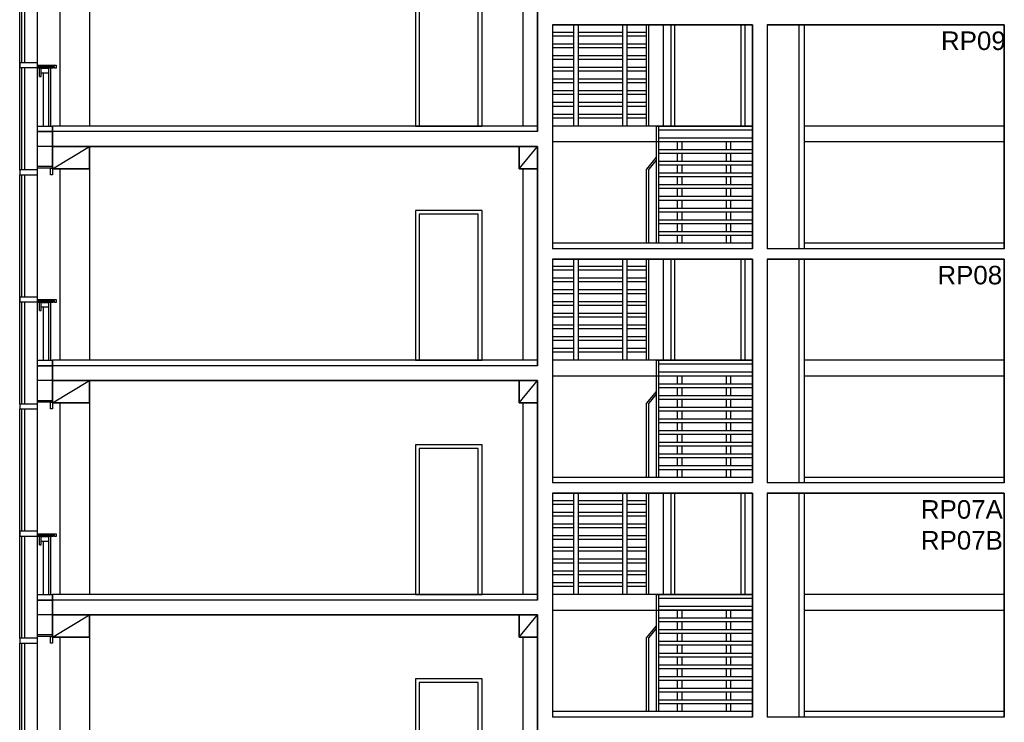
# Model space of a CAD drawing. Header units: millimetres. Extents: x 171 to 266814, y 44 to 350448.
# Tile 64 of 105: x 7833 to 21124, y 59603 to 69083. Entities that reach past the tile are written whole.
import ezdxf

# ---------------------------------------------------------------- set-up
doc = ezdxf.new("R2010")
doc.units = ezdxf.units.MM
doc.header["$LTSCALE"] = 100
doc.linetypes.add('ČÁRKOVANÁ', pattern=[19.05, 12.7, -6.35])
doc.layers.add('DVERE', color=7, linetype='Continuous', true_color=0xf00000)
for name, color, linetype in [('Elektro přívod', 1, 'Continuous'), ('NOVA', 240, 'Continuous'), ('TENKA', 253, 'Continuous'), ('TLUSTA', 2, 'Continuous'), ('ŽB', 3, 'Continuous')]:
    doc.layers.add(name, color=color, linetype=linetype)
doc.styles.get("Standard").update_dxf_attribs({"font": 'arial.ttf'})

# ---------------------------------------------------------------- blocks, each defined once
blk = doc.blocks.new('FASADA REZ BLOK 2')
at = {"layer": 'NOVA', "color": 0}
for p, q in [((-175, 670), (-175, 780)), ((-175, 670), (-150, 670)), ((-150, 670), (-150, 715))]:
    blk.add_line(p, q, dxfattribs=at)
for points in [[(-441, 2503), (-200, 2503), (-200, 2568), (-441, 2568)], [(0, 2593), (-200, 2593), (-200, 2618), (0, 2618)], [(0, 2503), (-25, 2503), (-25, 2593), (0, 2593)], [(-441, 788), (-200, 788), (-200, 853), (-441, 853)], [(-200, 820), (50, 820), (50, 780), (30, 780), (30, 800), (-200, 800)], [(-190, 800), (10, 800), (10, 780), (-190, 780)], [(-150, 780), (-50, 780), (-50, 715), (-150, 715)], [(0, -75), (-200, -75), (-200, 0), (0, 0)], [(0, -275), (-200, -275), (-200, -75), (0, -75)]]:
    blk.add_lwpolyline(points, close=True, dxfattribs=at)
for points in [[(-441, -593), (-441, 2503)], [(-411, 853), (-411, 2503)], [(-371, 853), (-371, 2503)], [(-200, -593), (-200, 2503)], [(-411, -593), (-411, 788)], [(-371, -593), (-371, 788)], [(-125, 715), (-125, 0)], [(-50, 715), (-50, 0)], [(-25, 780), (-25, 0)]]:
    blk.add_lwpolyline(points, dxfattribs=at)

msp = doc.modelspace()

# ---------------------------------------------------------------- linework, layer by layer
at = {"layer": 'DVERE', "color": 253}
for p, q in [((13173.671, 69668.396), (13173.671, 67648.396)), ((14073.671, 67648.396), (14073.671, 69668.396)), ((13223.671, 69618.396), (13223.671, 67648.396)), ((14023.671, 67648.396), (14023.671, 69618.396)), ((13173.671, 67648.396), (14073.671, 67648.396)), ((13223.671, 67648.396), (14023.671, 67648.396)), ((14073.671, 66508.396), (13173.671, 66508.396)), ((13173.671, 66508.396), (13173.671, 64488.396)), ((14023.671, 66458.396), (13223.671, 66458.396)), ((13223.671, 66458.396), (13223.671, 64488.396)), ((14023.671, 64488.396), (14023.671, 66458.396)), ((14073.671, 64488.396), (14073.671, 66508.396)), ((13173.671, 64488.396), (14073.671, 64488.396)), ((13223.671, 64488.396), (14023.671, 64488.396)), ((14073.671, 63348.396), (13173.671, 63348.396)), ((13173.671, 63348.396), (13173.671, 61328.396)), ((14023.671, 63298.396), (13223.671, 63298.396)), ((13223.671, 63298.396), (13223.671, 61328.396)), ((14023.671, 61328.396), (14023.671, 63298.396)), ((14073.671, 61328.396), (14073.671, 63348.396)), ((13173.671, 61328.396), (14073.671, 61328.396)), ((13223.671, 61328.396), (14023.671, 61328.396)), ((14073.671, 60188.396), (13173.671, 60188.396)), ((13173.671, 60188.396), (13173.671, 58168.396)), ((14023.671, 60138.396), (13223.671, 60138.396)), ((13223.671, 60138.396), (13223.671, 58168.396)), ((14023.671, 58168.396), (14023.671, 60138.396)), ((14073.671, 58168.396), (14073.671, 60188.396))]:
    msp.add_line(p, q, dxfattribs=at)
for points in [[(17723.671, 69013.396), (17723.671, 67648.396), (16523.671, 67648.396), (16523.671, 69013.396)], [(16623.671, 69013.396), (16623.671, 67648.396), (17623.671, 67648.396), (17623.671, 69013.396)], [(16673.671, 69013.396), (16673.671, 67648.396), (17573.671, 67648.396), (17573.671, 69013.396)], [(17723.671, 65853.396), (17723.671, 64488.396), (16523.671, 64488.396), (16523.671, 65853.396)], [(16623.671, 65853.396), (16623.671, 64488.396), (17623.671, 64488.396), (17623.671, 65853.396)], [(16673.671, 65853.396), (16673.671, 64488.396), (17573.671, 64488.396), (17573.671, 65853.396)], [(17723.671, 62693.396), (17723.671, 61328.396), (16523.671, 61328.396), (16523.671, 62693.396)], [(16623.671, 62693.396), (16623.671, 61328.396), (17623.671, 61328.396), (17623.671, 62693.396)], [(16673.671, 62693.396), (16673.671, 61328.396), (17573.671, 61328.396), (17573.671, 62693.396)]]:
    msp.add_lwpolyline(points, dxfattribs=at)
at = {"layer": 'TENKA', "color": 253}
for p, q in [((8773.671, 70533.396), (8773.671, 67648.396)), ((14623.671, 70233.396), (14623.671, 67648.396)), ((14823.671, 67573.396), (8273.671, 67573.396)), ((17723.671, 67648.396), (15023.671, 67648.396)), ((17723.671, 67433.396), (15023.671, 67433.396)), ((8273.671, 67073.396), (8773.671, 67373.396)), ((8773.671, 67373.396), (8773.671, 64488.396)), ((14573.671, 67073.396), (14823.671, 67373.396)), ((14623.671, 67073.396), (14623.671, 64488.396)), ((17723.671, 65993.396), (15023.671, 65993.396)), ((21123.671, 65993.396), (18423.671, 65993.396)), ((17723.671, 64488.396), (15023.671, 64488.396)), ((14823.671, 64413.396), (8273.671, 64413.396)), ((8273.671, 63913.396), (8773.671, 64213.396)), ((8773.671, 64213.396), (8773.671, 61328.396)), ((14573.671, 63913.396), (14823.671, 64213.396)), ((17723.671, 64273.396), (15023.671, 64273.396)), ((14623.671, 63913.396), (14623.671, 61328.396)), ((17723.671, 62833.396), (15023.671, 62833.396)), ((21123.671, 62833.396), (18423.671, 62833.396)), ((17723.671, 61328.396), (15023.671, 61328.396)), ((14823.671, 61253.396), (8273.671, 61253.396)), ((8273.671, 60753.396), (8773.671, 61053.396)), ((8773.671, 61053.396), (8773.671, 58168.396)), ((14573.671, 60753.396), (14823.671, 61053.396)), ((17723.671, 61113.396), (15023.671, 61113.396)), ((14623.671, 60753.396), (14623.671, 58168.396)), ((17723.671, 59673.396), (15023.671, 59673.396)), ((21123.671, 59673.396), (18423.671, 59673.396))]:
    msp.add_line(p, q, dxfattribs=at)
at = {"layer": 'TENKA', "color": 253, "linetype": 'ČÁRKOVANÁ', "ltscale": 10}
for p, q in [((8373.671, 70233.396), (8373.671, 67648.396)), ((21123.671, 67648.396), (18423.671, 67648.396)), ((21123.671, 67433.396), (18423.671, 67433.396)), ((8373.671, 67073.396), (8373.671, 64488.396)), ((21123.671, 64488.396), (18423.671, 64488.396)), ((21123.671, 64273.396), (18423.671, 64273.396)), ((8373.671, 63913.396), (8373.671, 61328.396)), ((21123.671, 61328.396), (18423.671, 61328.396)), ((21123.671, 61113.396), (18423.671, 61113.396)), ((8373.671, 60753.396), (8373.671, 58168.396))]:
    msp.add_line(p, q, dxfattribs=at)
at = {"layer": 'TENKA', "color": 253}
for points in [[(15313.671, 67648.396), (15313.671, 69013.396)], [(15373.671, 67648.396), (15373.671, 69013.396)], [(15973.671, 67648.396), (15973.671, 69013.396)], [(16033.671, 67648.396), (16033.671, 69013.396)], [(16293.671, 67648.396), (16293.671, 69013.396)], [(16323.671, 67648.396), (16323.671, 69013.396)], [(15313.671, 68912.396), (15023.671, 68912.396)], [(15313.671, 68862.396), (15023.671, 68862.396)], [(15973.671, 68912.396), (15373.671, 68912.396)], [(15973.671, 68862.396), (15373.671, 68862.396)], [(16293.671, 68912.396), (16033.671, 68912.396)], [(16293.671, 68862.396), (16033.671, 68862.396)], [(15313.671, 68754.396), (15023.671, 68754.396)], [(15973.671, 68754.396), (15373.671, 68754.396)], [(16293.671, 68754.396), (16033.671, 68754.396)], [(15313.671, 68704.396), (15023.671, 68704.396)], [(15313.671, 68596.396), (15023.671, 68596.396)], [(15973.671, 68704.396), (15373.671, 68704.396)], [(15973.671, 68596.396), (15373.671, 68596.396)], [(16293.671, 68704.396), (16033.671, 68704.396)], [(16293.671, 68596.396), (16033.671, 68596.396)], [(15313.671, 68546.396), (15023.671, 68546.396)], [(15973.671, 68546.396), (15373.671, 68546.396)], [(16293.671, 68546.396), (16033.671, 68546.396)], [(15313.671, 68438.396), (15023.671, 68438.396)], [(15313.671, 68388.396), (15023.671, 68388.396)], [(15973.671, 68438.396), (15373.671, 68438.396)], [(15973.671, 68388.396), (15373.671, 68388.396)], [(16293.671, 68438.396), (16033.671, 68438.396)], [(16293.671, 68388.396), (16033.671, 68388.396)], [(15313.671, 68280.396), (15023.671, 68280.396)], [(15313.671, 68230.396), (15023.671, 68230.396)], [(15973.671, 68280.396), (15373.671, 68280.396)], [(15973.671, 68230.396), (15373.671, 68230.396)], [(16293.671, 68280.396), (16033.671, 68280.396)], [(16293.671, 68230.396), (16033.671, 68230.396)], [(15313.671, 68122.396), (15023.671, 68122.396)], [(15313.671, 68072.396), (15023.671, 68072.396)], [(15973.671, 68122.396), (15373.671, 68122.396)], [(15973.671, 68072.396), (15373.671, 68072.396)], [(16293.671, 68122.396), (16033.671, 68122.396)], [(16293.671, 68072.396), (16033.671, 68072.396)], [(15313.671, 67964.396), (15023.671, 67964.396)], [(15973.671, 67964.396), (15373.671, 67964.396)], [(16293.671, 67964.396), (16033.671, 67964.396)], [(15313.671, 67914.396), (15023.671, 67914.396)], [(15313.671, 67806.396), (15023.671, 67806.396)], [(15973.671, 67914.396), (15373.671, 67914.396)], [(15973.671, 67806.396), (15373.671, 67806.396)], [(16293.671, 67914.396), (16033.671, 67914.396)], [(16293.671, 67806.396), (16033.671, 67806.396)], [(15313.671, 67756.396), (15023.671, 67756.396)], [(15973.671, 67756.396), (15373.671, 67756.396)], [(16293.671, 67756.396), (16033.671, 67756.396)], [(16423.671, 67648.396), (15023.671, 67648.396)], [(16423.671, 67648.396), (16423.671, 66068.396)], [(16423.671, 67648.396), (17723.671, 67648.396)], [(16453.671, 67648.396), (16453.671, 66068.396)], [(16453.671, 67598.396), (17723.671, 67598.396)], [(16423.671, 67433.396), (15023.671, 67433.396)], [(16453.671, 67490.396), (17723.671, 67490.396)], [(16453.671, 67440.396), (17723.671, 67440.396)], [(16713.671, 67332.396), (16713.671, 67440.396)], [(16773.671, 67332.396), (16773.671, 67440.396)], [(17373.671, 67332.396), (17373.671, 67440.396)], [(17433.671, 67332.396), (17433.671, 67440.396)], [(16453.671, 67332.396), (17723.671, 67332.396)], [(16453.671, 67282.396), (17723.671, 67282.396)], [(16713.671, 67174.396), (16713.671, 67282.396)], [(16773.671, 67174.396), (16773.671, 67282.396)], [(17373.671, 67174.396), (17373.671, 67282.396)], [(17433.671, 67174.396), (17433.671, 67282.396)], [(16423.671, 67226.396), (16293.671, 67068.396)], [(16423.671, 67189.934), (16323.671, 67068.396)], [(16453.671, 67174.396), (17723.671, 67174.396)], [(16453.671, 67124.396), (17723.671, 67124.396)], [(16713.671, 67016.396), (16713.671, 67124.396)], [(16773.671, 67016.396), (16773.671, 67124.396)], [(17373.671, 67016.396), (17373.671, 67124.396)], [(17433.671, 67016.396), (17433.671, 67124.396)], [(16293.671, 66068.396), (16293.671, 67068.396)], [(16323.671, 66068.396), (16323.671, 67068.396)], [(16453.671, 67016.396), (17723.671, 67016.396)], [(16453.671, 66966.396), (17723.671, 66966.396)], [(16453.671, 66858.396), (17723.671, 66858.396)], [(16713.671, 66858.396), (16713.671, 66966.396)], [(16773.671, 66858.396), (16773.671, 66966.396)], [(17373.671, 66858.396), (17373.671, 66966.396)], [(17433.671, 66858.396), (17433.671, 66966.396)], [(16453.671, 66808.396), (17723.671, 66808.396)], [(16713.671, 66700.396), (16713.671, 66808.396)], [(16773.671, 66700.396), (16773.671, 66808.396)], [(17373.671, 66700.396), (17373.671, 66808.396)], [(17433.671, 66700.396), (17433.671, 66808.396)], [(16453.671, 66700.396), (17723.671, 66700.396)], [(16453.671, 66650.396), (17723.671, 66650.396)], [(16713.671, 66542.396), (16713.671, 66650.396)], [(16773.671, 66542.396), (16773.671, 66650.396)], [(17373.671, 66542.396), (17373.671, 66650.396)], [(17433.671, 66542.396), (17433.671, 66650.396)], [(16453.671, 66542.396), (17723.671, 66542.396)], [(16453.671, 66492.396), (17723.671, 66492.396)], [(16713.671, 66384.396), (16713.671, 66492.396)], [(16773.671, 66384.396), (16773.671, 66492.396)], [(17373.671, 66384.396), (17373.671, 66492.396)], [(17433.671, 66384.396), (17433.671, 66492.396)], [(16453.671, 66384.396), (17723.671, 66384.396)], [(16453.671, 66334.396), (17723.671, 66334.396)], [(16713.671, 66226.396), (16713.671, 66334.396)], [(16773.671, 66226.396), (16773.671, 66334.396)], [(17373.671, 66226.396), (17373.671, 66334.396)], [(17433.671, 66226.396), (17433.671, 66334.396)], [(16453.671, 66226.396), (17723.671, 66226.396)], [(16453.671, 66176.396), (17723.671, 66176.396)], [(16713.671, 66068.396), (16713.671, 66176.396)], [(16773.671, 66068.396), (16773.671, 66176.396)], [(17373.671, 66068.396), (17373.671, 66176.396)], [(17433.671, 66068.396), (17433.671, 66176.396)], [(15313.671, 64488.396), (15313.671, 65853.396)], [(15373.671, 64488.396), (15373.671, 65853.396)], [(15973.671, 64488.396), (15973.671, 65853.396)], [(16033.671, 64488.396), (16033.671, 65853.396)], [(16293.671, 64488.396), (16293.671, 65853.396)], [(16323.671, 64488.396), (16323.671, 65853.396)], [(15313.671, 65752.396), (15023.671, 65752.396)], [(15313.671, 65702.396), (15023.671, 65702.396)], [(15973.671, 65752.396), (15373.671, 65752.396)], [(15973.671, 65702.396), (15373.671, 65702.396)], [(16293.671, 65752.396), (16033.671, 65752.396)], [(16293.671, 65702.396), (16033.671, 65702.396)], [(15313.671, 65594.396), (15023.671, 65594.396)], [(15313.671, 65544.396), (15023.671, 65544.396)], [(15973.671, 65594.396), (15373.671, 65594.396)], [(15973.671, 65544.396), (15373.671, 65544.396)], [(16293.671, 65594.396), (16033.671, 65594.396)], [(16293.671, 65544.396), (16033.671, 65544.396)], [(15313.671, 65436.396), (15023.671, 65436.396)], [(15973.671, 65436.396), (15373.671, 65436.396)], [(16293.671, 65436.396), (16033.671, 65436.396)], [(15313.671, 65386.396), (15023.671, 65386.396)], [(15313.671, 65278.396), (15023.671, 65278.396)], [(15973.671, 65386.396), (15373.671, 65386.396)], [(15973.671, 65278.396), (15373.671, 65278.396)], [(16293.671, 65386.396), (16033.671, 65386.396)], [(16293.671, 65278.396), (16033.671, 65278.396)], [(15313.671, 65228.396), (15023.671, 65228.396)], [(15973.671, 65228.396), (15373.671, 65228.396)], [(16293.671, 65228.396), (16033.671, 65228.396)], [(15313.671, 65120.396), (15023.671, 65120.396)], [(15313.671, 65070.396), (15023.671, 65070.396)], [(15973.671, 65120.396), (15373.671, 65120.396)], [(15973.671, 65070.396), (15373.671, 65070.396)], [(16293.671, 65120.396), (16033.671, 65120.396)], [(16293.671, 65070.396), (16033.671, 65070.396)], [(15313.671, 64962.396), (15023.671, 64962.396)], [(15313.671, 64912.396), (15023.671, 64912.396)], [(15973.671, 64962.396), (15373.671, 64962.396)], [(15973.671, 64912.396), (15373.671, 64912.396)], [(16293.671, 64962.396), (16033.671, 64962.396)], [(16293.671, 64912.396), (16033.671, 64912.396)], [(15313.671, 64804.396), (15023.671, 64804.396)], [(15313.671, 64754.396), (15023.671, 64754.396)], [(15973.671, 64804.396), (15373.671, 64804.396)], [(15973.671, 64754.396), (15373.671, 64754.396)], [(16293.671, 64804.396), (16033.671, 64804.396)], [(16293.671, 64754.396), (16033.671, 64754.396)], [(15313.671, 64646.396), (15023.671, 64646.396)], [(15313.671, 64596.396), (15023.671, 64596.396)], [(15973.671, 64646.396), (15373.671, 64646.396)], [(15973.671, 64596.396), (15373.671, 64596.396)], [(16293.671, 64646.396), (16033.671, 64646.396)], [(16293.671, 64596.396), (16033.671, 64596.396)], [(16423.671, 64488.396), (15023.671, 64488.396)], [(16423.671, 64488.396), (16423.671, 62908.396)], [(16423.671, 64488.396), (17723.671, 64488.396)], [(16453.671, 64488.396), (16453.671, 62908.396)], [(16453.671, 64438.396), (17723.671, 64438.396)], [(16453.671, 64330.396), (17723.671, 64330.396)], [(16423.671, 64273.396), (15023.671, 64273.396)], [(16453.671, 64280.396), (17723.671, 64280.396)], [(16713.671, 64172.396), (16713.671, 64280.396)], [(16773.671, 64172.396), (16773.671, 64280.396)], [(17373.671, 64172.396), (17373.671, 64280.396)], [(17433.671, 64172.396), (17433.671, 64280.396)], [(16423.671, 64066.396), (16293.671, 63908.396)], [(16453.671, 64172.396), (17723.671, 64172.396)], [(16453.671, 64122.396), (17723.671, 64122.396)], [(16713.671, 64014.396), (16713.671, 64122.396)], [(16773.671, 64014.396), (16773.671, 64122.396)], [(17373.671, 64014.396), (17373.671, 64122.396)], [(17433.671, 64014.396), (17433.671, 64122.396)], [(16423.671, 64029.934), (16323.671, 63908.396)], [(16453.671, 64014.396), (17723.671, 64014.396)], [(16453.671, 63964.396), (17723.671, 63964.396)], [(16713.671, 63856.396), (16713.671, 63964.396)], [(16773.671, 63856.396), (16773.671, 63964.396)], [(17373.671, 63856.396), (17373.671, 63964.396)], [(17433.671, 63856.396), (17433.671, 63964.396)], [(16293.671, 62908.396), (16293.671, 63908.396)], [(16323.671, 62908.396), (16323.671, 63908.396)], [(16453.671, 63856.396), (17723.671, 63856.396)], [(16453.671, 63806.396), (17723.671, 63806.396)], [(16713.671, 63698.396), (16713.671, 63806.396)], [(16773.671, 63698.396), (16773.671, 63806.396)], [(17373.671, 63698.396), (17373.671, 63806.396)], [(17433.671, 63698.396), (17433.671, 63806.396)], [(16453.671, 63698.396), (17723.671, 63698.396)], [(16453.671, 63648.396), (17723.671, 63648.396)], [(16453.671, 63540.396), (17723.671, 63540.396)], [(16713.671, 63540.396), (16713.671, 63648.396)], [(16773.671, 63540.396), (16773.671, 63648.396)], [(17373.671, 63540.396), (17373.671, 63648.396)], [(17433.671, 63540.396), (17433.671, 63648.396)], [(16453.671, 63490.396), (17723.671, 63490.396)], [(16713.671, 63382.396), (16713.671, 63490.396)], [(16773.671, 63382.396), (16773.671, 63490.396)], [(17373.671, 63382.396), (17373.671, 63490.396)], [(17433.671, 63382.396), (17433.671, 63490.396)], [(16453.671, 63382.396), (17723.671, 63382.396)], [(16453.671, 63332.396), (17723.671, 63332.396)], [(16713.671, 63224.396), (16713.671, 63332.396)], [(16773.671, 63224.396), (16773.671, 63332.396)], [(17373.671, 63224.396), (17373.671, 63332.396)], [(17433.671, 63224.396), (17433.671, 63332.396)], [(16453.671, 63224.396), (17723.671, 63224.396)], [(16453.671, 63174.396), (17723.671, 63174.396)], [(16713.671, 63066.396), (16713.671, 63174.396)], [(16773.671, 63066.396), (16773.671, 63174.396)], [(17373.671, 63066.396), (17373.671, 63174.396)], [(17433.671, 63066.396), (17433.671, 63174.396)], [(16453.671, 63066.396), (17723.671, 63066.396)], [(16453.671, 63016.396), (17723.671, 63016.396)], [(16713.671, 62908.396), (16713.671, 63016.396)], [(16773.671, 62908.396), (16773.671, 63016.396)], [(17373.671, 62908.396), (17373.671, 63016.396)], [(17433.671, 62908.396), (17433.671, 63016.396)], [(15313.671, 61328.396), (15313.671, 62693.396)], [(15373.671, 61328.396), (15373.671, 62693.396)], [(15973.671, 61328.396), (15973.671, 62693.396)], [(16033.671, 61328.396), (16033.671, 62693.396)], [(16293.671, 61328.396), (16293.671, 62693.396)], [(16323.671, 61328.396), (16323.671, 62693.396)], [(15313.671, 62592.396), (15023.671, 62592.396)], [(15313.671, 62542.396), (15023.671, 62542.396)], [(15973.671, 62592.396), (15373.671, 62592.396)], [(15973.671, 62542.396), (15373.671, 62542.396)], [(16293.671, 62592.396), (16033.671, 62592.396)], [(16293.671, 62542.396), (16033.671, 62542.396)], [(15313.671, 62434.396), (15023.671, 62434.396)], [(15313.671, 62384.396), (15023.671, 62384.396)], [(15973.671, 62434.396), (15373.671, 62434.396)], [(15973.671, 62384.396), (15373.671, 62384.396)], [(16293.671, 62434.396), (16033.671, 62434.396)], [(16293.671, 62384.396), (16033.671, 62384.396)], [(15313.671, 62276.396), (15023.671, 62276.396)], [(15313.671, 62226.396), (15023.671, 62226.396)], [(15973.671, 62276.396), (15373.671, 62276.396)], [(15973.671, 62226.396), (15373.671, 62226.396)], [(16293.671, 62276.396), (16033.671, 62276.396)], [(16293.671, 62226.396), (16033.671, 62226.396)], [(15313.671, 62118.396), (15023.671, 62118.396)], [(15973.671, 62118.396), (15373.671, 62118.396)], [(16293.671, 62118.396), (16033.671, 62118.396)], [(15313.671, 62068.396), (15023.671, 62068.396)], [(15313.671, 61960.396), (15023.671, 61960.396)], [(15973.671, 62068.396), (15373.671, 62068.396)], [(15973.671, 61960.396), (15373.671, 61960.396)], [(16293.671, 62068.396), (16033.671, 62068.396)], [(16293.671, 61960.396), (16033.671, 61960.396)], [(15313.671, 61910.396), (15023.671, 61910.396)], [(15973.671, 61910.396), (15373.671, 61910.396)], [(16293.671, 61910.396), (16033.671, 61910.396)], [(15313.671, 61802.396), (15023.671, 61802.396)], [(15313.671, 61752.396), (15023.671, 61752.396)], [(15973.671, 61802.396), (15373.671, 61802.396)], [(15973.671, 61752.396), (15373.671, 61752.396)], [(16293.671, 61802.396), (16033.671, 61802.396)], [(16293.671, 61752.396), (16033.671, 61752.396)], [(15313.671, 61644.396), (15023.671, 61644.396)], [(15313.671, 61594.396), (15023.671, 61594.396)], [(15973.671, 61644.396), (15373.671, 61644.396)], [(15973.671, 61594.396), (15373.671, 61594.396)], [(16293.671, 61644.396), (16033.671, 61644.396)], [(16293.671, 61594.396), (16033.671, 61594.396)], [(15313.671, 61486.396), (15023.671, 61486.396)], [(15313.671, 61436.396), (15023.671, 61436.396)], [(15973.671, 61486.396), (15373.671, 61486.396)], [(15973.671, 61436.396), (15373.671, 61436.396)], [(16293.671, 61486.396), (16033.671, 61486.396)], [(16293.671, 61436.396), (16033.671, 61436.396)], [(16423.671, 61328.396), (15023.671, 61328.396)], [(16423.671, 61328.396), (16423.671, 59748.396)], [(16423.671, 61328.396), (17723.671, 61328.396)], [(16453.671, 61328.396), (16453.671, 59748.396)], [(16453.671, 61278.396), (17723.671, 61278.396)], [(16453.671, 61170.396), (17723.671, 61170.396)], [(16423.671, 61113.396), (15023.671, 61113.396)], [(16453.671, 61120.396), (17723.671, 61120.396)], [(16453.671, 61012.396), (17723.671, 61012.396)], [(16713.671, 61012.396), (16713.671, 61120.396)], [(16773.671, 61012.396), (16773.671, 61120.396)], [(17373.671, 61012.396), (17373.671, 61120.396)], [(17433.671, 61012.396), (17433.671, 61120.396)], [(16423.671, 60906.396), (16293.671, 60748.396)], [(16453.671, 60962.396), (17723.671, 60962.396)], [(16713.671, 60854.396), (16713.671, 60962.396)], [(16773.671, 60854.396), (16773.671, 60962.396)], [(17373.671, 60854.396), (17373.671, 60962.396)], [(17433.671, 60854.396), (17433.671, 60962.396)], [(16293.671, 59748.396), (16293.671, 60748.396)], [(16423.671, 60869.934), (16323.671, 60748.396)], [(16323.671, 59748.396), (16323.671, 60748.396)], [(16453.671, 60854.396), (17723.671, 60854.396)], [(16453.671, 60804.396), (17723.671, 60804.396)], [(16713.671, 60696.396), (16713.671, 60804.396)], [(16773.671, 60696.396), (16773.671, 60804.396)], [(17373.671, 60696.396), (17373.671, 60804.396)], [(17433.671, 60696.396), (17433.671, 60804.396)], [(16453.671, 60696.396), (17723.671, 60696.396)], [(16453.671, 60646.396), (17723.671, 60646.396)], [(16713.671, 60538.396), (16713.671, 60646.396)], [(16773.671, 60538.396), (16773.671, 60646.396)], [(17373.671, 60538.396), (17373.671, 60646.396)], [(17433.671, 60538.396), (17433.671, 60646.396)], [(16453.671, 60538.396), (17723.671, 60538.396)], [(16453.671, 60488.396), (17723.671, 60488.396)], [(16713.671, 60380.396), (16713.671, 60488.396)], [(16773.671, 60380.396), (16773.671, 60488.396)], [(17373.671, 60380.396), (17373.671, 60488.396)], [(17433.671, 60380.396), (17433.671, 60488.396)], [(16453.671, 60380.396), (17723.671, 60380.396)], [(16453.671, 60330.396), (17723.671, 60330.396)], [(16453.671, 60222.396), (17723.671, 60222.396)], [(16713.671, 60222.396), (16713.671, 60330.396)], [(16773.671, 60222.396), (16773.671, 60330.396)], [(17373.671, 60222.396), (17373.671, 60330.396)], [(17433.671, 60222.396), (17433.671, 60330.396)], [(16453.671, 60172.396), (17723.671, 60172.396)], [(16713.671, 60064.396), (16713.671, 60172.396)], [(16773.671, 60064.396), (16773.671, 60172.396)], [(17373.671, 60064.396), (17373.671, 60172.396)], [(17433.671, 60064.396), (17433.671, 60172.396)], [(16453.671, 60064.396), (17723.671, 60064.396)], [(16453.671, 60014.396), (17723.671, 60014.396)], [(16713.671, 59906.396), (16713.671, 60014.396)], [(16773.671, 59906.396), (16773.671, 60014.396)], [(17373.671, 59906.396), (17373.671, 60014.396)], [(17433.671, 59906.396), (17433.671, 60014.396)], [(16453.671, 59906.396), (17723.671, 59906.396)], [(16453.671, 59856.396), (17723.671, 59856.396)], [(16713.671, 59748.396), (16713.671, 59856.396)], [(16773.671, 59748.396), (16773.671, 59856.396)], [(17373.671, 59748.396), (17373.671, 59856.396)], [(17433.671, 59748.396), (17433.671, 59856.396)]]:
    msp.add_lwpolyline(points, dxfattribs=at)
at = {"layer": 'TLUSTA', "color": 253}
for p, q in [((14823.671, 70533.396), (14823.671, 67573.368)), ((17723.671, 69013.396), (15023.671, 69013.396)), ((15023.671, 69013.396), (15023.671, 65993.396)), ((17723.671, 69013.396), (17723.671, 65993.396)), ((21123.671, 69013.396), (17923.671, 69013.396)), ((17923.671, 69013.396), (17923.671, 65993.396)), ((18348.671, 69013.396), (18348.671, 65993.396)), ((18423.671, 69013.396), (18423.671, 65993.396)), ((21123.671, 69013.396), (21123.671, 65993.396)), ((21123.671, 69013.396), (21123.671, 65993.396)), ((14823.671, 67648.396), (8273.671, 67648.396)), ((8273.671, 67373.396), (8273.671, 67648.396)), ((8273.671, 67373.396), (8773.671, 67373.396)), ((8273.671, 67073.396), (8273.671, 67373.396)), ((14823.671, 67373.396), (8273.671, 67373.396)), ((8773.671, 67373.396), (8773.671, 67073.396)), ((14573.671, 67373.396), (14823.671, 67373.396)), ((14573.671, 67073.396), (14573.671, 67373.396)), ((14823.671, 67373.396), (14823.671, 67073.396)), ((14823.671, 67373.396), (14823.671, 64413.368)), ((8773.671, 67073.396), (8273.671, 67073.396)), ((14823.671, 67073.396), (14573.671, 67073.396)), ((17723.671, 66068.396), (15023.671, 66068.396)), ((21123.671, 66068.396), (18423.671, 66068.396)), ((18423.671, 65993.396), (17923.671, 65993.396)), ((17723.671, 65853.396), (15023.671, 65853.396)), ((15023.671, 65853.396), (15023.671, 62833.396)), ((17723.671, 65853.396), (17723.671, 62833.396)), ((21123.671, 65853.396), (17923.671, 65853.396)), ((17923.671, 65853.396), (17923.671, 62833.396)), ((18348.671, 65853.396), (18348.671, 62833.396)), ((18423.671, 65853.396), (18423.671, 62833.396)), ((21123.671, 65853.396), (21123.671, 62833.396)), ((21123.671, 65853.396), (21123.671, 62833.396)), ((8273.671, 63913.396), (8273.671, 64488.396)), ((14823.671, 64488.396), (8273.671, 64488.396)), ((8273.671, 64213.396), (8773.671, 64213.396)), ((14823.671, 64213.396), (8273.671, 64213.396)), ((8773.671, 64213.396), (8773.671, 63913.396)), ((14573.671, 64213.396), (14823.671, 64213.396)), ((14573.671, 63913.396), (14573.671, 64213.396)), ((14823.671, 64213.396), (14823.671, 63913.396)), ((14823.671, 64213.396), (14823.671, 61253.368)), ((8773.671, 63913.396), (8273.671, 63913.396)), ((14823.671, 63913.396), (14573.671, 63913.396)), ((17723.671, 62908.396), (15023.671, 62908.396)), ((21123.671, 62908.396), (18423.671, 62908.396)), ((18423.671, 62833.396), (17923.671, 62833.396)), ((17723.671, 62693.396), (15023.671, 62693.396)), ((15023.671, 62693.396), (15023.671, 59673.396)), ((17723.671, 62693.396), (17723.671, 59673.396)), ((21123.671, 62693.396), (17923.671, 62693.396)), ((17923.671, 62693.396), (17923.671, 59673.396)), ((18348.671, 62693.396), (18348.671, 59673.396)), ((18423.671, 62693.396), (18423.671, 59673.396)), ((21123.671, 62693.396), (21123.671, 59673.396)), ((21123.671, 62693.396), (21123.671, 59673.396)), ((14823.671, 61328.396), (8273.671, 61328.396)), ((8273.671, 61053.396), (8273.671, 61328.396)), ((8273.671, 61053.396), (8773.671, 61053.396)), ((8273.671, 60753.396), (8273.671, 61053.396)), ((14823.671, 61053.396), (8273.671, 61053.396)), ((8773.671, 61053.396), (8773.671, 60753.396)), ((14573.671, 61053.396), (14823.671, 61053.396)), ((14573.671, 60753.396), (14573.671, 61053.396)), ((14823.671, 61053.396), (14823.671, 60753.396)), ((14823.671, 61053.396), (14823.671, 58093.368)), ((8773.671, 60753.396), (8273.671, 60753.396)), ((14823.671, 60753.396), (14573.671, 60753.396)), ((17723.671, 59748.396), (15023.671, 59748.396)), ((21123.671, 59748.396), (18423.671, 59748.396)), ((18423.671, 59673.396), (17923.671, 59673.396))]:
    msp.add_line(p, q, dxfattribs=at)
at = {"layer": 'ŽB', "color": 253}
for points in [[(14823.671, 67573.368), (14823.671, 70533.396)], [(15023.671, 69013.396), (15023.671, 65993.396)], [(15023.671, 69013.396), (17723.671, 69013.396)], [(17723.671, 65993.396), (17723.671, 69013.396)], [(17923.671, 69013.396), (17923.671, 65993.396)], [(17923.671, 69013.396), (21123.671, 69013.396)], [(21123.671, 65993.396), (21123.671, 69013.396)], [(14823.671, 67573.368), (8273.671, 67573.368), (8273.671, 67373.368), (14823.671, 67373.368)], [(14823.671, 64413.368), (14823.671, 67373.396)], [(17723.671, 65993.396), (15023.671, 65993.396)], [(21123.671, 65993.396), (17923.671, 65993.396)], [(15023.671, 65853.396), (15023.671, 62833.396)], [(15023.671, 65853.396), (15023.671, 65853.396), (17723.671, 65853.396)], [(17723.671, 62833.396), (17723.671, 65853.396)], [(17923.671, 65853.396), (17923.671, 62833.396)], [(17923.671, 65853.396), (21123.671, 65853.396)], [(21123.671, 62833.396), (21123.671, 65853.396)], [(14823.671, 64413.368), (8273.671, 64413.368), (8273.671, 64213.368), (14823.671, 64213.368)], [(14823.671, 61253.368), (14823.671, 64213.396)], [(17723.671, 62833.396), (17723.671, 62833.396), (15023.671, 62833.396)], [(21123.671, 62833.396), (17923.671, 62833.396)], [(15023.671, 62693.396), (15023.671, 59673.396)], [(15023.671, 62693.396), (17723.671, 62693.396)], [(17723.671, 59673.396), (17723.671, 62693.396)], [(17923.671, 62693.396), (17923.671, 59673.396)], [(17923.671, 62693.396), (21123.671, 62693.396)], [(21123.671, 59673.396), (21123.671, 62693.396)], [(14823.671, 61253.368), (8273.671, 61253.368), (8273.671, 61053.368), (14823.671, 61053.368)], [(14823.671, 58093.368), (14823.671, 61053.396)], [(17723.671, 59673.396), (15023.671, 59673.396)], [(21123.671, 59673.396), (17923.671, 59673.396)]]:
    msp.add_lwpolyline(points, dxfattribs=at)
for points in [[(8273.671, 67073.368), (8773.671, 67073.368), (8773.671, 67373.368), (8273.671, 67373.368)], [(14573.671, 67073.368), (14823.671, 67073.368), (14823.671, 67373.368), (14573.671, 67373.368)], [(8273.671, 63913.368), (8773.671, 63913.368), (8773.671, 64213.368), (8273.671, 64213.368)], [(14573.671, 63913.368), (14823.671, 63913.368), (14823.671, 64213.368), (14573.671, 64213.368)], [(8273.671, 60753.368), (8773.671, 60753.368), (8773.671, 61053.368), (8273.671, 61053.368)], [(14573.671, 60753.368), (14823.671, 60753.368), (14823.671, 61053.368), (14573.671, 61053.368)]]:
    msp.add_lwpolyline(points, close=True, dxfattribs=at)

# ---------------------------------------------------------------- block references
at = {"layer": 'TENKA', "color": 253}
for p in [(8273.671, 67648.396), (8273.671, 64488.396), (8273.671, 61328.396), (8273.671, 58168.396)]:
    msp.add_blockref('FASADA REZ BLOK 2', p, dxfattribs=at)

# ---------------------------------------------------------------- texts
at = {"layer": 'Elektro přívod', "lineweight": -3, "char_height": 250, "width": 62288.13584, "attachment_point": 1}
for s, insert in [('RP09', (20269.249, 68924.497)), ('RP08', (20220.81, 65762.347)), ('RP07A\\PRP07B', (19997.586, 62600.726))]:
    msp.add_mtext(s, dxfattribs=dict(at, insert=insert))

doc.saveas('drawing.dxf')
